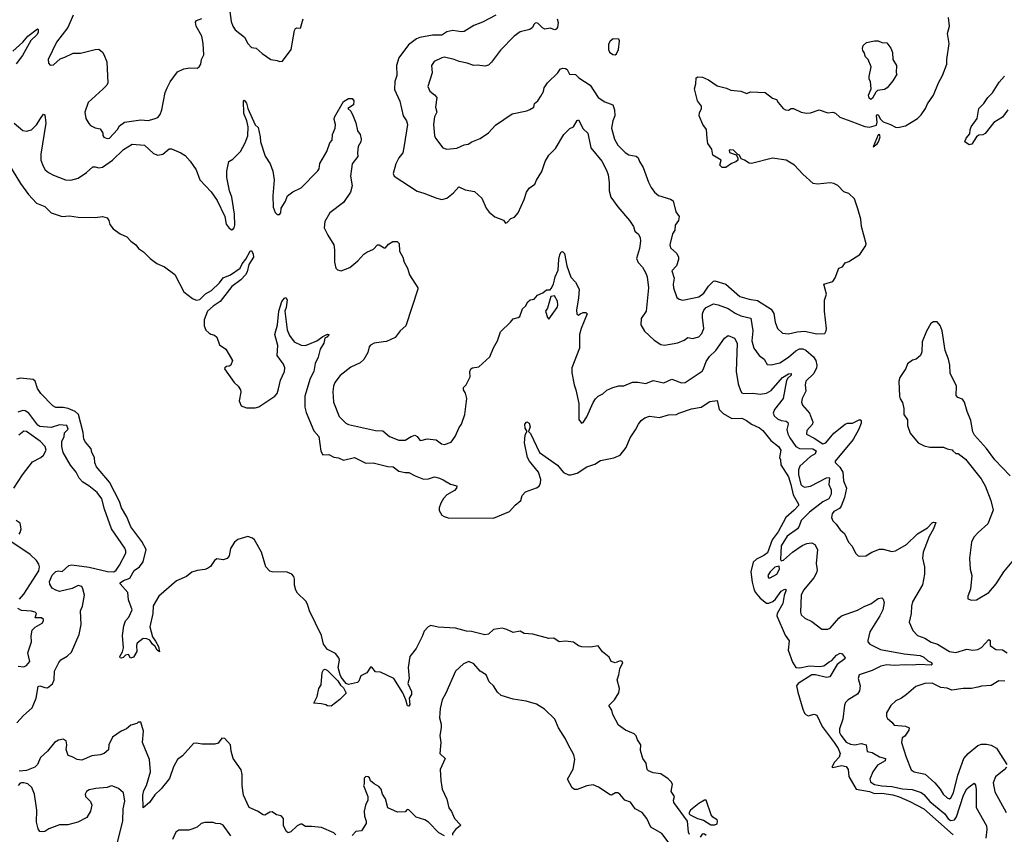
# Model space of a CAD drawing. Extents: x 2220333 to 2384341, y 721037 to 894043.
# Tile 238 of 256: x 2312730 to 2320741, y 861177 to 867808. Entities that reach past the tile are written whole.
import ezdxf

# ---------------------------------------------------------------- set-up
doc = ezdxf.new("R2010")
doc.units = 0

msp = doc.modelspace()

# ---------------------------------------------------------------- linework, layer by layer
at = {"layer": '0CON10XD'}
for points in [[(2314438.5, 867875), (2314450, 867795), (2314462.9, 867755), (2314484, 867725), (2314558.8, 867665), (2314586.2, 867615), (2314615, 867582.5), (2314655, 867577.5), (2314703.6, 867533.6), (2314773.3, 867483.3), (2314825, 867477.5), (2314845, 867467.5), (2314869.3, 867470.7), (2314937.5, 867565), (2314965, 867720), (2314973.6, 867736.4), (2314985, 867742.5), (2315015, 867740), (2315037.5, 867815)], [(2313165.2, 867844.8), (2313121.1, 867745), (2313030.8, 867625), (2312961.2, 867485), (2312963.6, 867453.6), (2312978.3, 867438.3), (2313005, 867440), (2313060.3, 867489.7), (2313097.9, 867502.1), (2313165, 867536.7), (2313225, 867536.7), (2313343.6, 867566.4), (2313375, 867567.5), (2313403.9, 867543.9), (2313415.9, 867525.9), (2313438.8, 867465), (2313448, 867295), (2313438, 867275), (2313407.6, 867242.4), (2313286.7, 867135), (2313260, 867055), (2313267.5, 867005), (2313293.6, 866963.6), (2313307, 866947), (2313345, 866927.5), (2313385, 866920), (2313407.5, 866885), (2313407.5, 866865), (2313415, 866852.5), (2313441.7, 866841.7), (2313460, 866845), (2313526, 866915), (2313543.3, 866945), (2313582.5, 866975), (2313715, 866993.8), (2313775, 866989.1), (2313825, 867000.5)], [(2313825, 867000.5), (2313855, 867012.9), (2313872.6, 867037.4), (2313886.9, 867075), (2313914.2, 867215), (2313930, 867255), (2313955, 867303.3), (2314013.3, 867385), (2314065, 867407.5), (2314115, 867417.5), (2314175, 867412.9), (2314190.8, 867425), (2314202.5, 867445), (2314210, 867485), (2314228.3, 867521.7), (2314222.2, 867615), (2314211.5, 867675), (2314165.7, 867755), (2314161.4, 867788.6), (2314169.5, 867800.5), (2314211.2, 867818.8)], [(2316605, 867844.6), (2316495, 867788.2), (2316425, 867760), (2316345, 867712.9), (2316325, 867708.6), (2316255, 867719.2), (2316205, 867709.2), (2316165, 867681.4), (2316087.8, 867682.2), (2315985, 867664.5), (2315957.4, 867652.6), (2315893.1, 867605), (2315815, 867496.7), (2315794.3, 867435.7), (2315797.8, 867355), (2315781.4, 867305), (2315780.3, 867240.3), (2315821.9, 867145), (2315851.1, 867025), (2315876.5, 866985), (2315885.5, 866955), (2315857.8, 866785), (2315846.3, 866723.7), (2315815.6, 866684.4), (2315789.2, 866635), (2315767.5, 866555), (2315777.5, 866535), (2315965, 866411.6), (2316017.5, 866397.5), (2316124.2, 866354.2), (2316165, 866346), (2316206.2, 866355), (2316259.7, 866400.3), (2316301.7, 866448.3), (2316355, 866424), (2316429.4, 866409.4), (2316488.8, 866355), (2316523.9, 866273.9), (2316550.5, 866240.5), (2316595, 866203.3), (2316665, 866177.5), (2316683, 866153), (2316695, 866157.5), (2316725, 866188.8), (2316755, 866200), (2316785, 866237.5), (2316834.3, 866345.7), (2316852, 866405), (2316875, 866436.7), (2316920.5, 866469.5), (2316933.3, 866503.3), (2316977.9, 866572.1), (2317005, 866653.3), (2317035.8, 866705), (2317089.8, 866760.2), (2317155.7, 866874.3), (2317205, 866922.5), (2317235, 866937.5), (2317265, 866987.5), (2317275, 866992.5), (2317315, 866920), (2317351.2, 866885), (2317377.5, 866765), (2317465.4, 866655.4), (2317503.7, 866583.7), (2317517.8, 866545), (2317526.8, 866483.2), (2317524.6, 866414.6), (2317539.5, 866365), (2317595.6, 866285), (2317691.9, 866175), (2317724.3, 866125), (2317735.6, 866085.6), (2317765, 866061.2), (2317777.3, 866032.7), (2317781.5, 866005), (2317771.8, 865945), (2317748.1, 865865), (2317762.2, 865832.2), (2317798, 865795), (2317825, 865743.8), (2317834.6, 865715), (2317847.1, 865625), (2317827.5, 865435), (2317786.7, 865375), (2317783.8, 865325), (2317812.3, 865272.3), (2317890.9, 865200.9), (2317946.7, 865165), (2317975, 865160), (2318085, 865178.6), (2318135, 865198.6), (2318165, 865222), (2318205, 865214.2), (2318255, 865227.1), (2318280.6, 865255), (2318296.5, 865295), (2318284.7, 865385), (2318286.2, 865415), (2318296.5, 865445), (2318315, 865466.6), (2318375, 865494.5), (2318413.4, 865486.6), (2318495, 865458), (2318550.5, 865420.5), (2318598.3, 865398.2), (2318678.6, 865378.6), (2318695.4, 865275), (2318687.5, 865195), (2318701.8, 865135), (2318745, 865076), (2318786, 865045), (2318812.2, 865002.2), (2318845, 864998.6), (2318915, 865013.9), (2318985, 865060), (2319045, 865113.1), (2319075, 865129.6), (2319102.2, 865127.8), (2319125, 865117.1), (2319189.1, 865065), (2319206.4, 865035), (2319215.5, 864995), (2319213.6, 864975), (2319190.7, 864929.3), (2319127.1, 864865), (2319120, 864835), (2319127.1, 864785), (2319096.9, 864725), (2319090, 864695), (2319099.3, 864669.3), (2319155.4, 864605.4), (2319170.7, 864560.7), (2319181.5, 864535), (2319181.1, 864515), (2319134.4, 864465), (2319130.8, 864435), (2319195, 864402.3), (2319265, 864354.8), (2319289.6, 864365), (2319355, 864442.8), (2319444.7, 864515), (2319465, 864524.4), (2319505.4, 864524.6), (2319564.6, 864554.6), (2319577.2, 864545), (2319576.7, 864525), (2319558.1, 864475), (2319509.8, 864390.2), (2319364, 864215), (2319363.8, 864205), (2319402.9, 864165), (2319425.8, 864125.7), (2319433.2, 864055), (2319455.4, 863995), (2319441.5, 863918.5), (2319412.9, 863847.1), (2319399.4, 863830.6), (2319354.2, 863805), (2319339.2, 863785), (2319334.2, 863755), (2319345, 863728.8), (2319373.1, 863703.1), (2319405, 863656), (2319440, 863625), (2319474, 863555), (2319502.3, 863522.3), (2319531.2, 863465), (2319552.7, 863442.7), (2319565, 863440), (2319615, 863443.8), (2319662.5, 863475), (2319725, 863497.1), (2319755, 863497.5), (2319825, 863480), (2319854.2, 863485.8), (2319945, 863536.7), (2320035, 863621.8), (2320116.9, 863673.1), (2320155, 863712.5), (2320165, 863718.6), (2320182.5, 863715), (2320165.4, 863665), (2320128.7, 863601.3), (2320080.5, 863475), (2320075.6, 863425), (2320092.5, 863355), (2320090.6, 863295), (2320075, 863207.5), (2319995, 863070), (2319985.8, 863035), (2319984, 862975), (2319966, 862905), (2319996.2, 862835), (2320035, 862796), (2320095, 862774.4), (2320145, 862742.5), (2320198, 862725), (2320295, 862665.6), (2320345, 862656.9), (2320435, 862684.4), (2320485.5, 862675.5), (2320525, 862680.5), (2320555, 862697.8), (2320615, 862762.9), (2320625.5, 862755), (2320626.2, 862715), (2320670.9, 862680.9), (2320725, 862678.6), (2320764.3, 862654.3)], [(2316370, 867455), (2316305, 867466.7), (2316265, 867484.3), (2316185, 867502), (2316165, 867498), (2316103, 867467), (2316080, 867435), (2316085.9, 867375.9), (2316050, 867265), (2316066.1, 867226.1), (2316105, 867197.5), (2316122.5, 867175), (2316113.3, 867095), (2316124, 867055), (2316105, 867017.5), (2316096.9, 866955), (2316104.4, 866865), (2316113.7, 866843.7), (2316172.5, 866765), (2316205, 866754.2), (2316287.3, 866762.7), (2316345, 866790), (2316377.5, 866795), (2316407.5, 866815), (2316475, 866840.8), (2316545, 866887.1), (2316601.5, 866948.5), (2316737.9, 867042.1), (2316855, 867066), (2316881.7, 867078.3), (2316913.6, 867096.4), (2316917.5, 867125), (2316945, 867146.7), (2316970, 867185), (2316992, 867225), (2316997.5, 867255), (2317023.3, 867295), (2317108, 867375), (2317126.2, 867405), (2317145, 867414.2), (2317170.9, 867410.9), (2317183, 867403), (2317203.3, 867365), (2317250.9, 867360.9), (2317278, 867335), (2317370, 867275), (2317436.1, 867176.1), (2317490.5, 867140.5), (2317556.7, 867115), (2317569.6, 867075), (2317571.1, 867025), (2317554.5, 866985), (2317545.6, 866925), (2317570, 866835), (2317597.3, 866787.3), (2317655, 866728.1), (2317685, 866709.5), (2317746.2, 866696.2), (2317762.5, 866685), (2317773.7, 866653.7), (2317803.8, 866605), (2317846, 866485), (2317867.5, 866442.5), (2317895.8, 866405), (2317928, 866378), (2318025, 866347.1), (2318045.6, 866335), (2318068.6, 866245), (2318094, 866205), (2318090.8, 866175), (2318062, 866135), (2318058.8, 866095), (2318042, 866065), (2318020, 865975), (2318025, 865950), (2318075.7, 865905.7), (2318091.2, 865875), (2318091.2, 865855), (2318074.2, 865805), (2318034.4, 865765), (2318054.2, 865705), (2318045.7, 865655), (2318048.6, 865625), (2318077.6, 865547.6), (2318095, 865532.9), (2318125, 865524.4), (2318255, 865552.7), (2318295, 865582.7), (2318335, 865638.5), (2318375, 865680), (2318385, 865683.3), (2318475, 865655.6), (2318590, 865555), (2318664.1, 865534.1), (2318731.7, 865521.7), (2318843.1, 865453.1), (2318865.5, 865415.5), (2318876, 865345), (2318895.8, 865295.8), (2318935, 865255.8), (2318985, 865250), (2319055, 865266.9), (2319115, 865273.3), (2319215, 865252), (2319280, 865255), (2319292.5, 865275), (2319293.3, 865295), (2319276.7, 865435), (2319278, 865525), (2319293.8, 865575), (2319272.5, 865655), (2319345, 865677.5), (2319363.6, 865706.4), (2319393.6, 865786.4), (2319425, 865797.5), (2319445, 865830), (2319475, 865840), (2319565, 865897.5), (2319615, 865970), (2319615.8, 865985), (2319580, 866125), (2319574.2, 866185), (2319549.4, 866269.4), (2319521.2, 866351.2), (2319475, 866393.3), (2319435, 866406), (2319385, 866458.9), (2319355, 866474.4), (2319325, 866480.5), (2319221.2, 866468.8), (2319185, 866474), (2319100.9, 866550.9), (2319035, 866625.4), (2318965, 866665.3), (2318855, 866681.2), (2318685, 866638.8), (2318665, 866640), (2318626.1, 866666.1), (2318600, 866675), (2318585, 866706.7), (2318571.7, 866711.7), (2318536.2, 866745), (2318515, 866750), (2318502.5, 866745), (2318505, 866727.5), (2318559.3, 866709.3), (2318572.5, 866685), (2318572.5, 866665), (2318557.7, 866652.3), (2318521.2, 866638.8), (2318475, 866604), (2318445, 866604), (2318426.7, 866625), (2318436.7, 866665), (2318368.8, 866705), (2318361.2, 866755), (2318329.2, 866799.2), (2318322, 866842), (2318316.7, 866915), (2318288.2, 866955), (2318258.2, 867025), (2318259.5, 867050.5), (2318276, 867085), (2318278, 867105), (2318245, 867147.5), (2318218.8, 867245), (2318231.2, 867285), (2318234, 867336), (2318246.4, 867343.6), (2318285, 867340), (2318335, 867318.8), (2318405, 867270.6), (2318481.7, 867251.7), (2318515, 867233.8), (2318595.9, 867225.9), (2318645, 867207.5), (2318675, 867220), (2318795, 867216.7), (2318855, 867170), (2318888.3, 867158.3), (2318900, 867135), (2318942.5, 867085), (2318960, 867075), (2318985, 867071.2), (2319005.9, 867084.1), (2319025, 867086), (2319088, 867055), (2319132.4, 867047.6), (2319165, 867050.8), (2319235, 867073.8), (2319305, 867051.2), (2319345, 867056.7), (2319367.3, 867047.3), (2319402.5, 867015), (2319492.7, 866982.7), (2319605, 866938.6), (2319645, 866934), (2319700, 866950), (2319706, 866974), (2319701.9, 867025), (2319705, 867033.3), (2319715, 867035.7), (2319731.1, 867001.1), (2319755, 866976.7), (2319815, 866956.2), (2319855, 866933.3), (2319875, 866931.2), (2319937.5, 866945), (2320035, 867004), (2320065.4, 867034.6), (2320099.2, 867085), (2320115, 867123.3), (2320165, 867193.3), (2320204.5, 867295.5), (2320238, 867355), (2320273.3, 867445), (2320274, 867485), (2320293.3, 867615), (2320278.8, 867695), (2320294.2, 867755), (2320287.5, 867827.5)], [(2317103.8, 867815), (2317111.2, 867785), (2317106.2, 867745), (2317095, 867730), (2317085, 867726.7), (2317045, 867740), (2317001.7, 867731.7), (2316982.3, 867742.3), (2316948.3, 867778.3), (2316935, 867783.3), (2316925, 867780), (2316915, 867773.3), (2316898.1, 867741.9), (2316881.2, 867728.8), (2316801.2, 867708.8), (2316752.5, 867675), (2316640.6, 867559.4), (2316568.3, 867461.7), (2316545, 867439.2), (2316515, 867430), (2316455, 867438.1), (2316425, 867435.7), (2316370, 867455)], [(2312675, 867552.5), (2312755.3, 867624.7), (2312797.1, 867675), (2312875, 867733.3), (2312879.2, 867729.2), (2312879.4, 867705), (2312870.6, 867685), (2312821.2, 867638.8), (2312752.4, 867517.6), (2312700.7, 867449.3)], [(2317575, 867523.3), (2317585, 867530), (2317603, 867567), (2317610, 867635), (2317605, 867650), (2317558.3, 867651.7), (2317535, 867632.5), (2317521.7, 867608.3), (2317521.2, 867565), (2317528.8, 867545), (2317555, 867524), (2317575, 867523.3)], [(2319655, 867160), (2319640.3, 867170.3), (2319635.7, 867195), (2319656.2, 867245), (2319652.5, 867305), (2319642.5, 867325), (2319642.5, 867345), (2319657.5, 867425), (2319632.5, 867485), (2319612.5, 867505), (2319601.7, 867541.7), (2319588.3, 867558.3), (2319587.5, 867575), (2319593, 867597), (2319618.3, 867621.7), (2319685, 867637.5), (2319715, 867637.5), (2319745, 867622.5), (2319785, 867620), (2319817, 867577), (2319831.7, 867541.7), (2319832.5, 867485), (2319862.5, 867435), (2319860, 867375), (2319867.5, 867365), (2319835, 867310), (2319786.4, 867253.6), (2319765, 867240), (2319709.3, 867230.7), (2319695, 867217.5), (2319669.1, 867170.9), (2319655, 867160)], [(2320768, 867075), (2320725, 867013.8), (2320655, 866971.2), (2320585, 866882.5), (2320565, 866871.9), (2320532.6, 866867.4), (2320514.3, 866855.7), (2320476.7, 866795), (2320455, 866790), (2320420, 866815), (2320431.2, 866845), (2320460, 866880), (2320462.5, 866912.5), (2320470, 866935), (2320519.2, 867005), (2320534, 867085), (2320574, 867125), (2320606.7, 867175), (2320645, 867213.8), (2320699.7, 867300.3), (2320741.7, 867348.3)], [(2312684.6, 866965), (2312755, 866906.7), (2312785, 866900), (2312827.1, 866912.9), (2312867.9, 866952.1), (2312899.6, 867005), (2312925, 867038.8), (2312933.9, 867033.9), (2312941.5, 866965), (2312900.7, 866715), (2312903.2, 866665), (2312920.9, 866615), (2312937.3, 866587.3), (2312964.2, 866565), (2313005, 866542.7), (2313102.5, 866505), (2313145, 866503.3), (2313205, 866518.9), (2313274.7, 866565.3), (2313325, 866610), (2313345, 866611.5), (2313375, 866601.5), (2313405, 866608.9), (2313485.7, 866665), (2313575, 866752.5), (2313645, 866794.2), (2313745.9, 866785.9), (2313819.5, 866719.5), (2313855, 866706), (2313895.7, 866714.3), (2313945, 866756), (2313965.8, 866755.8), (2314041.2, 866725), (2314075, 866704), (2314116.9, 866656.9), (2314165.5, 866585), (2314195, 866506), (2314287, 866407), (2314337.2, 866337.2), (2314398, 866205), (2314410, 866145), (2314435, 866110), (2314455, 866098.8), (2314465, 866100), (2314475.8, 866115), (2314480, 866135), (2314476.5, 866225), (2314455.5, 866365), (2314438.2, 866415), (2314414.5, 866525), (2314415.8, 866575), (2314432.5, 866655), (2314465, 866672.5), (2314526.7, 866735), (2314563.3, 866805), (2314585.8, 866864.2), (2314589.6, 866935), (2314579.1, 866985), (2314553.5, 867043.5), (2314552, 867148), (2314555, 867153.8), (2314575, 867128.6), (2314585.4, 867085), (2314645, 866952.5), (2314669.5, 866929.5), (2314687.1, 866855), (2314688.1, 866815), (2314726.1, 866696.1), (2314766.7, 866635), (2314790, 866575), (2314801.2, 866505), (2314788.8, 866375), (2314791.2, 866281.2), (2314807.7, 866237.7), (2314825, 866223.8), (2314845, 866223.8), (2314853.3, 866235), (2314857.5, 866275), (2314888.9, 866325), (2314908.6, 866375), (2314953, 866407), (2315019.4, 866440.6), (2315155, 866577.5), (2315165.6, 866595), (2315172.1, 866637.9), (2315229.2, 866735), (2315254, 866805), (2315271.2, 866828.8), (2315274.5, 866875), (2315295.5, 866925), (2315298.2, 866955), (2315287.5, 866995), (2315291.1, 867015), (2315365, 867142), (2315405, 867165.7), (2315435, 867166.2), (2315447.3, 867147.3), (2315445.8, 867114.2), (2315400, 867085), (2315423.6, 867063.6), (2315443.9, 867023.9), (2315465, 866970), (2315478.8, 866905), (2315500, 866875), (2315508.8, 866835), (2315506.2, 866815), (2315484.2, 866775), (2315477.5, 866725), (2315480, 866695), (2315434.2, 866635), (2315422.5, 866535), (2315433.8, 866455), (2315421.9, 866405), (2315365, 866319.4), (2315253.3, 866235), (2315212.3, 866165), (2315207.7, 866115), (2315237.5, 866055), (2315284.6, 865975), (2315292.1, 865935), (2315291.9, 865835), (2315300.8, 865785), (2315315, 865771.4), (2315345, 865764.2), (2315415, 865791.2), (2315480, 865845), (2315531.2, 865898.8), (2315555, 865916.7), (2315608.3, 865941.7), (2315640, 865975), (2315655, 865976.7), (2315695, 865952.5), (2315705, 865952.5), (2315730, 865980), (2315767.1, 866002.9), (2315802.4, 866002.4), (2315817.7, 865987.7), (2315820.8, 865925), (2315845.8, 865875.8), (2315856.7, 865835), (2315886.2, 865785), (2315900.5, 865730.5), (2315970, 865625), (2315970, 865615), (2315872, 865315), (2315825.5, 865274.5), (2315785, 865221.4), (2315715, 865190), (2315690, 865185), (2315615, 865175.7), (2315585, 865159.2), (2315574.4, 865145), (2315561.3, 865098.7), (2315528.7, 865041.3), (2315498.8, 865015), (2315425, 864979.4), (2315337.8, 864912.2), (2315294.4, 864855), (2315283.1, 864825), (2315278.3, 864781.7), (2315283.3, 864695), (2315327.9, 864577.9), (2315383.3, 864525), (2315405, 864512), (2315625, 864465.6), (2315685, 864461.4), (2315738.8, 864415), (2315815, 864386.5), (2315865, 864384.6), (2315915, 864416.4), (2315945, 864425.7), (2315964, 864415), (2315985, 864386.2), (2315994.2, 864384.2), (2316045, 864395.8), (2316095, 864392), (2316117, 864387), (2316162.5, 864355), (2316185, 864351.2), (2316239.7, 864370.3), (2316272.5, 864415), (2316305, 864487.5), (2316324.2, 864515.8), (2316352.5, 864595), (2316366.7, 864725), (2316357.7, 864767.7), (2316340, 864795), (2316340, 864815), (2316363.6, 864836.4), (2316395, 864900), (2316393.3, 864945), (2316400, 864965), (2316415, 864973.3), (2316466.6, 864983.4), (2316555.5, 865064.5), (2316585, 865136.2), (2316616.8, 865193.2), (2316641.7, 865268.3), (2316723.3, 865345), (2316745, 865373.3), (2316785, 865383.3), (2316797.7, 865392.3), (2316820, 865455), (2316845, 865476.7), (2316865, 865512.5), (2316883, 865527), (2316915, 865532.5), (2316942.5, 865565), (2316986.1, 865583.9), (2317015, 865610), (2317045, 865610), (2317055, 865620), (2317073.3, 865655), (2317087.5, 865715), (2317111.2, 865768.8), (2317115, 865860), (2317124.2, 865895), (2317135, 865917.5), (2317145, 865922.5), (2317163.3, 865905), (2317181.4, 865805), (2317213.4, 865713.4), (2317251.7, 865671.7), (2317280.8, 865615), (2317277.1, 865545), (2317258.8, 865445), (2317262.5, 865415), (2317275, 865402.5), (2317290, 865415), (2317315, 865423.8), (2317335, 865423.8), (2317348, 865415), (2317297.1, 865295), (2317283.2, 865246.8), (2317285.8, 865135), (2317220.8, 864975), (2317220.8, 864935), (2317240, 864835), (2317255.7, 864795.7), (2317278.6, 864685), (2317280, 864555), (2317300, 864525), (2317315, 864530), (2317343.3, 864575), (2317395, 864692.5), (2317415, 864722.5), (2317435, 864742.5), (2317475, 864762.5), (2317508, 864792), (2317556.7, 864815), (2317605, 864827.8), (2317645, 864827.5), (2317715, 864856.7), (2317758.3, 864858.3), (2317825, 864846.7), (2317885, 864872), (2317971.7, 864851.7), (2318035, 864882.5), (2318115, 864852.5), (2318145, 864854.3), (2318281.7, 864948.3), (2318294.5, 864965.5), (2318315, 865026), (2318342, 865068), (2318394.7, 865115.3), (2318465, 865215.8), (2318495, 865238.6), (2318546, 865215), (2318567.5, 865175), (2318559.6, 864945), (2318575.4, 864845.4), (2318595, 864791.2), (2318605, 864771.4), (2318620, 864765), (2318695, 864768.5), (2318755, 864759.6), (2318805, 864768.5), (2318845, 864790.9), (2318935, 864894.6), (2318985, 864926.1), (2319007.9, 864927.9), (2319005.4, 864915), (2318979.5, 864890.5), (2318969.2, 864870.8), (2318940.4, 864725), (2318871.8, 864635), (2318860.5, 864605), (2318867.1, 864585), (2318895, 864559.1), (2318925, 864546.8), (2318965, 864540.7), (2318980.5, 864530.5), (2318983.1, 864515), (2318972.4, 864472.4), (2318978.5, 864438.5), (2318994.7, 864405), (2319045, 864333.2), (2319075, 864318.1), (2319183.7, 864313.7), (2319209, 864299), (2319202.2, 864275), (2319165, 864251.5), (2319075.8, 864175), (2319066.2, 864145), (2319067.3, 864105), (2319085, 864025.6), (2319095, 864013.1), (2319115, 864003.3), (2319165, 864011.2), (2319295, 864079.2), (2319315, 864081.9), (2319319.6, 864075), (2319312.7, 864025), (2319332.5, 863982.5), (2319333.3, 863946.7), (2319312.1, 863907.9), (2319265, 863884.7), (2319155, 863798.5), (2319087, 863733), (2319072.9, 863685), (2319059.2, 863665), (2318974.5, 863605), (2318926.5, 863525), (2318920, 863415), (2318925, 863402.5), (2318945, 863408.8), (2319016.7, 863473.3), (2319095, 863528.5), (2319135, 863545.6), (2319175, 863549.2), (2319200, 863535), (2319220.8, 863495), (2319210.5, 863380.5), (2319219.3, 863330.7), (2319213.5, 863305), (2319190.5, 863265), (2319106.1, 863165), (2319087.5, 863125), (2319081.9, 862985), (2319088, 862965), (2319117.4, 862937.4), (2319175, 862910.6), (2319255, 862848), (2319305, 862845.8), (2319325, 862854), (2319393.1, 862936.9), (2319415, 862955.6), (2319545, 863002.9), (2319605, 863035.6), (2319655, 863054.2), (2319715, 863097.5), (2319745, 863103.3), (2319755, 863092.5), (2319762.9, 863065), (2319751.1, 863005), (2319727.5, 862955), (2319645.8, 862825), (2319630, 862755), (2319630, 862745), (2319645.9, 862725.9), (2319732.9, 862682.9), (2319925, 862645.3), (2320055, 862633.5), (2320085, 862620.4), (2320119.8, 862589.8), (2320147.1, 862575), (2320155, 862562.5), (2320145, 862552.9), (2320045, 862559.1), (2319997.2, 862552.8), (2319935, 862556.4), (2319845, 862550.8), (2319785, 862557.3), (2319735.7, 862545), (2319665, 862509.7), (2319560, 862475), (2319550.8, 862445), (2319567.1, 862385), (2319561.4, 862345), (2319545, 862318), (2319469.5, 862270.5), (2319449.3, 862250.7), (2319440.7, 862229.3), (2319425.7, 862115), (2319398.5, 862035), (2319399.4, 862005), (2319409.7, 861985), (2319455, 861928.5), (2319490.3, 861910.3), (2319525, 861904.4), (2319575, 861917.5), (2319616.2, 861906.2), (2319625, 861850), (2319665, 861841.9), (2319725, 861807.8), (2319774.2, 861794.2), (2319771.9, 861775), (2319710.3, 861739.7), (2319669.7, 861685), (2319646, 861625), (2319653.1, 861605), (2319663.8, 861595), (2319685, 861583.5), (2319745, 861570.8), (2319825, 861567.5), (2319912, 861548), (2319991, 861541), (2320065, 861517.1), (2320085, 861502.5), (2320135.1, 861445.1), (2320258.1, 861345), (2320285, 861303.5), (2320305, 861290.3), (2320334.7, 861295.2), (2320351.8, 861318.2), (2320409.7, 861495), (2320435, 861547.5), (2320455.4, 861564.6), (2320495, 861593.8), (2320507.4, 861577.4), (2320512.6, 861542.6), (2320511.5, 861395), (2320595.3, 861245.3), (2320599.2, 861215), (2320589.5, 861145)], [(2319675, 866773.3), (2319705, 866798), (2319715.8, 866815), (2319731.4, 866855), (2319725, 866873.8), (2319715, 866871.2), (2319675, 866773.3)], [(2312638, 866635), (2312737.1, 866475), (2312801.5, 866385), (2312867.1, 866315), (2312935, 866286.9), (2312987.4, 866237.4), (2313075, 866205.5), (2313135, 866210.8), (2313205, 866201.8), (2313345, 866199.2), (2313405, 866205.7), (2313442.5, 866195), (2313456.2, 866175), (2313462.1, 866142.1), (2313489.2, 866105), (2313546.2, 866066.2), (2313600.6, 866040.6), (2313635, 866004.5), (2313674.4, 865975), (2313696.9, 865945), (2313737.8, 865917.8), (2313792, 865865), (2313846.2, 865825), (2313907.9, 865797.9), (2313991.2, 865735), (2314065, 865594.2), (2314135, 865538), (2314165, 865526.2), (2314195, 865532), (2314242.9, 865577.1), (2314290, 865605), (2314355.8, 865665), (2314385, 865706.2), (2314445, 865731.4), (2314524, 865785), (2314539.1, 865820.9), (2314570.5, 865859.5), (2314605, 865923.1), (2314615, 865930), (2314629.7, 865900.3), (2314631.8, 865875), (2314595.5, 865815), (2314580, 865755), (2314568.2, 865731.8), (2314528.3, 865691.7), (2314455, 865637.8), (2314360.6, 865515), (2314305, 865476.2), (2314259.3, 865435), (2314230.8, 865365), (2314230.4, 865315), (2314245, 865282), (2314268.7, 865258.7), (2314285, 865248), (2314315, 865241.2), (2314333.3, 865225), (2314355, 865162.5), (2314407.5, 865125), (2314462.5, 865035), (2314447.5, 864995), (2314435, 864987.5), (2314413.9, 864986.1), (2314400, 864975), (2314397.5, 864965), (2314475, 864856.2), (2314507.5, 864825), (2314527.5, 864795), (2314530, 864775), (2314516.7, 864705), (2314532.5, 864665), (2314575, 864648.8), (2314645, 864650), (2314675, 864657.5), (2314805, 864742.5), (2314824.2, 864765.8), (2314835, 864802.5), (2314851.4, 864875), (2314884.3, 864945), (2314886.9, 864975), (2314875.5, 865005.5), (2314825.7, 865075), (2314831.1, 865155), (2314806.9, 865246.9), (2314828.6, 865325), (2314837.9, 865435), (2314863.8, 865515), (2314885, 865542.5), (2314895.6, 865545.6), (2314906.8, 865526.8), (2314897.8, 865465), (2314887.1, 865435), (2314905.8, 865285), (2314925, 865236.7), (2314963.3, 865185), (2315019.2, 865159.2), (2315055, 865155.6), (2315146.4, 865193.6), (2315195, 865230), (2315235, 865247.5), (2315247, 865247), (2315230, 865225), (2315213, 865217), (2315204, 865175), (2315173.8, 865125), (2315158.8, 865061.2), (2315135, 865010), (2315123.1, 864945), (2315092.9, 864887.1), (2315050.8, 864745), (2315050.4, 864655), (2315060.2, 864610.2), (2315121.9, 864461.9), (2315163.3, 864415), (2315178.8, 864295), (2315195, 864267.5), (2315245, 864268.8), (2315285, 864246.2), (2315325, 864241.2), (2315365, 864222), (2315455, 864244.2), (2315545, 864198.1), (2315605, 864200.6), (2315725, 864170), (2315767.3, 864167.3), (2315815, 864133.8), (2315865, 864122), (2315895, 864122.5), (2315946.7, 864095), (2316015, 864069.2), (2316055, 864070.8), (2316105, 864086), (2316145.6, 864075.6), (2316175, 864064), (2316235, 864026.2), (2316287.5, 864015), (2316283.3, 863995), (2316268.8, 863975), (2316205, 863941.2), (2316178.3, 863911.7), (2316155, 863872.5), (2316142.5, 863835), (2316143, 863813), (2316165.7, 863775.7), (2316183.2, 863763.2), (2316215.6, 863754.4), (2316585, 863750.6), (2316716.2, 863805), (2316762.3, 863857.7), (2316806.1, 863893.9), (2316817.5, 863935), (2316845, 863966.2), (2316935, 863997.5), (2316955, 864012), (2316967.5, 864035), (2316969.4, 864065), (2316951.5, 864125), (2316876.7, 864215), (2316862.2, 864245), (2316836.7, 864365), (2316842, 864425), (2316850, 864445), (2316860, 864455), (2316842.7, 864482.7), (2316840, 864515), (2316855, 864533.8), (2316873.8, 864525), (2316884.2, 864495), (2316870, 864455), (2316885, 864440), (2316958, 864285), (2317105, 864181.5), (2317155, 864122.2), (2317195, 864103.3), (2317215, 864102.9), (2317265, 864117.3), (2317345, 864169.1), (2317409.5, 864190.5), (2317455, 864220.6), (2317565, 864242.1), (2317615, 864262.9), (2317663.6, 864325), (2317695.6, 864405), (2317740.9, 864469.1), (2317763.8, 864515), (2317786.2, 864545), (2317815, 864568), (2317855, 864582), (2317935, 864570), (2318008.7, 864591.3), (2318074.4, 864595.6), (2318093.3, 864605), (2318195, 864640), (2318275, 864654.3), (2318345, 864701.2), (2318405, 864707.5), (2318420.8, 864635), (2318452.1, 864602.1), (2318525, 864563.3), (2318605, 864564), (2318643.3, 864545), (2318683.8, 864515), (2318750, 864485), (2318775.7, 864465), (2318841.8, 864381.8), (2318902.2, 864335), (2318921.4, 864305), (2318911.2, 864245), (2318920, 864225), (2318923.8, 864185), (2318985, 864087.5), (2319005, 864025.8), (2319021.9, 863941.9), (2319067.5, 863865), (2319065.8, 863855), (2319030.9, 863815), (2318962.8, 863757.2), (2318899.7, 863640.3), (2318851.7, 863575), (2318815, 863468.5), (2318784.5, 863445.5), (2318725, 863418.1), (2318698.2, 863391.8), (2318679.6, 863315), (2318689.5, 863230.5), (2318702, 863175), (2318715, 863148.4), (2318755, 863098.1), (2318805, 863058.1), (2318825, 863057.6), (2318856.5, 863073.5), (2318877.8, 863092.2), (2318925, 863155.3), (2318955, 863171.9), (2318965, 863167.5), (2318948.8, 863121.2), (2318938.6, 863055), (2318893.3, 862975), (2318890, 862955), (2318958.2, 862798.2), (2318990.9, 862750.9), (2318982.5, 862675), (2319018.7, 862578.7), (2319045, 862535.6), (2319077.1, 862532.9), (2319155, 862548.7), (2319235, 862542.1), (2319272.3, 862547.7), (2319315, 862581.9), (2319338.2, 862591.8), (2319375.6, 862635), (2319405, 862651.1), (2319422, 862645), (2319445.7, 862615), (2319444, 862605), (2319381.1, 862558.9), (2319322.2, 862457.8), (2319295, 862453.3), (2319205, 862475.2), (2319175, 862476.2), (2319064.4, 862405), (2319050.4, 862385), (2319059.8, 862335), (2319100.9, 862195), (2319115, 862164.5), (2319125, 862151.5), (2319145, 862141.8), (2319195, 862154.5), (2319216.2, 862146.2), (2319257.9, 862055), (2319357.4, 861925), (2319388.8, 861875), (2319404.7, 861835), (2319396.9, 861805), (2319359.2, 861765), (2319337.5, 861725), (2319345, 861722), (2319415, 861736.9), (2319455, 861728.1), (2319469.1, 861705), (2319476.6, 861646.6), (2319535, 861544.7), (2319645, 861525.6), (2319685, 861510.2), (2319745, 861512.6), (2319835, 861498), (2319885, 861483.4), (2319971.4, 861445), (2320085, 861384.7), (2320325, 861172.5)], [(2317035, 865370), (2317103.3, 865465), (2317108.8, 865485), (2317105, 865517.5), (2317081.7, 865561.7), (2317050, 865555), (2317025, 865460), (2317007.5, 865435), (2317023, 865383), (2317035, 865370)], [(2320787.5, 864095), (2320662.5, 864225), (2320596.4, 864316.4), (2320497, 864427), (2320483.6, 864453.6), (2320467, 864547), (2320438.3, 864618.3), (2320416.1, 864696.1), (2320399.3, 864719.3), (2320363, 864733), (2320348.3, 864748.3), (2320352.5, 864825), (2320300.7, 864930.7), (2320296.4, 864996.4), (2320286.7, 865045), (2320260, 865115), (2320236.1, 865276.1), (2320218.3, 865318.3), (2320195, 865350), (2320165, 865350), (2320144.1, 865335.9), (2320106.4, 865273.6), (2320073.3, 865185), (2320070, 865105), (2320057.5, 865075), (2320022.5, 865045), (2319994.1, 865035.9), (2319952.3, 865007.7), (2319940.7, 864969.3), (2319890, 864895), (2319883.8, 864865), (2319887, 864743), (2319892.3, 864722.3), (2319912.3, 864692.3), (2319923.9, 864643.9), (2319921.9, 864595), (2319952.3, 864552.3), (2319952.2, 864505), (2319975, 864443.3), (2320040, 864365), (2320088.3, 864338.3), (2320135, 864327.5), (2320245, 864328.8), (2320275, 864313.8), (2320317, 864307), (2320322.5, 864297.5), (2320345, 864277.5), (2320365, 864276.7), (2320425, 864230), (2320551.2, 864071.2), (2320584, 864014), (2320630, 863895), (2320651.2, 863815), (2320607.5, 863705), (2320527.5, 863635), (2320492.5, 863595), (2320473.3, 863555), (2320456.2, 863425), (2320463.8, 863335), (2320476.7, 863285), (2320466.1, 863173.9), (2320443.8, 863115), (2320443.3, 863095), (2320474.1, 863084.1), (2320515, 863086.7), (2320613.9, 863146.1), (2320673.6, 863216.4), (2320735.9, 863314.1), (2320831.7, 863428.3)], [(2318180, 861175), (2318170, 861195), (2318163.6, 861283.6), (2318053.3, 861435), (2318050, 861455), (2318056.2, 861485), (2318030, 861525), (2318036.7, 861556.7), (2318041.2, 861585), (2318030, 861605), (2318005, 861627.5), (2317945, 861669.2), (2317885, 861678.9), (2317846.2, 861695), (2317836, 861705), (2317826.7, 861755), (2317798.8, 861795), (2317780.7, 861860.7), (2317782.5, 861905), (2317756.4, 861946.4), (2317745, 861980), (2317730, 861995), (2317660, 862025), (2317602.5, 862065), (2317555, 862152.5), (2317547, 862187), (2317522.5, 862225), (2317568.1, 862271.9), (2317605, 862327.5), (2317610, 862365), (2317590.5, 862435), (2317605.7, 862475), (2317613.8, 862525), (2317636.2, 862575), (2317632.5, 862585), (2317615, 862588.8), (2317575, 862574.3), (2317542.7, 862582.7), (2317525, 862620), (2317472.4, 862662.4), (2317435, 862712.5), (2317375, 862699.5), (2317302.3, 862702.3), (2317275, 862711.2), (2317235, 862741.2), (2317169.3, 862749.3), (2317120, 862745), (2317075, 862773.3), (2317035, 862770.8), (2316905, 862807.1), (2316835, 862811.1), (2316802, 862832), (2316745, 862819.6), (2316692.5, 862845), (2316655, 862855.5), (2316585, 862843.6), (2316545, 862806.4), (2316515, 862800.8), (2316405, 862828.1), (2316365, 862830), (2316276.7, 862855), (2316134.6, 862864.6), (2316075, 862877.1), (2316053.3, 862865), (2316020, 862830), (2316005, 862786.7), (2315955, 862688.8), (2315903.1, 862625), (2315890.8, 862535), (2315897.8, 862445), (2315886.8, 862405), (2315918.8, 862338.8), (2315917.5, 862315), (2315898.8, 862285), (2315903.3, 862235), (2315895, 862220), (2315885, 862222.5), (2315872.3, 862272.3), (2315848, 862328), (2315775, 862446.7), (2315665, 862498), (2315625, 862500), (2315595, 862537.5), (2315583.6, 862536.4), (2315555, 862492.5), (2315505, 862466.7), (2315490, 862425), (2315478.3, 862411.7), (2315405, 862397.3), (2315385.3, 862405.3), (2315346.2, 862455), (2315337.9, 862475), (2315322, 862535), (2315330.8, 862595), (2315325.8, 862615), (2315298, 862648), (2315235, 862680.6), (2315201.5, 862725), (2315185.6, 862795.6), (2315088.8, 862995), (2315070.7, 863050.7), (2315057.5, 863075), (2314990.7, 863140.7), (2314977.5, 863165), (2314966.7, 863205), (2314966.4, 863253.6), (2314960, 863275), (2314943.8, 863293.8), (2314905, 863310), (2314785, 863312.5), (2314765, 863320), (2314733.9, 863353.9), (2314696.7, 863475), (2314640, 863575), (2314625, 863588), (2314585, 863600.8), (2314505, 863576.7), (2314476.7, 863555), (2314446, 863505), (2314432.9, 863445), (2314416.8, 863423.2), (2314385, 863411.2), (2314335, 863420.8), (2314315, 863406), (2314281.7, 863358.3), (2314258.3, 863341.7), (2314235, 863331.8), (2314175, 863325.3), (2314129.3, 863310.7), (2314087.9, 863275), (2314005, 863239.6), (2313862.5, 863115), (2313815, 863037.5), (2313814, 862975), (2313790, 862865), (2313810.6, 862785), (2313835, 862748.1), (2313860.5, 862705), (2313866.9, 862663.1), (2313848.6, 862675), (2313833.3, 862705), (2313810.5, 862725), (2313787.5, 862757.5), (2313765, 862767.1), (2313735, 862770), (2313686, 862734), (2313680.4, 862715), (2313684.1, 862665), (2313655, 862620), (2313630.5, 862610.5), (2313615, 862640), (2313590, 862635), (2313573, 862617), (2313558.3, 862611.7), (2313547.5, 862615), (2313544.1, 862624.1), (2313567.5, 862662.5), (2313573.9, 862693.9), (2313565.6, 862795), (2313576.2, 862875), (2313591.2, 862915), (2313617.1, 862945), (2313645.5, 863005), (2313615.7, 863085), (2313609.2, 863145), (2313547.5, 863215), (2313547.5, 863225), (2313575, 863242.9), (2313626.6, 863263.4), (2313662, 863325), (2313705, 863354.3), (2313733.6, 863395), (2313757.8, 863495), (2313725, 863560.5), (2313635, 863680.8), (2313602.2, 863762.2), (2313558.9, 863835), (2313541.5, 863885), (2313461.6, 864045), (2313355, 864168.8), (2313342.3, 864202.3), (2313337.5, 864245), (2313316.4, 864285), (2313310.4, 864315), (2313265, 864368.9), (2313251.5, 864395), (2313246.7, 864446.7), (2313208.9, 864595), (2313180, 864620), (2313125.6, 864644.4), (2313085, 864652.5), (2313025, 864652), (2312998.8, 864665), (2312901.2, 864765), (2312876.2, 864805), (2312856, 864865), (2312838.7, 864878.7), (2312815, 864883.3), (2312735, 864890.6), (2312705, 864882.3)], [(2312706, 862084), (2312761.9, 862145), (2312832.3, 862207.7), (2312863.8, 862285), (2312879.4, 862380.6), (2312895, 862385.6), (2312935, 862371.4), (2312955, 862370.8), (2312997.2, 862402.8), (2313010.6, 862435), (2313013.8, 862505), (2313047.5, 862575), (2313065, 862597.8), (2313115, 862627.3), (2313150.3, 862659.7), (2313214.4, 862805), (2313231.1, 862885), (2313224.2, 862995), (2313240.6, 863035), (2313258, 863125), (2313245, 863176.2), (2313234.4, 863195), (2313205, 863202.1), (2313158, 863178), (2313055, 863154.4), (2313023.7, 863163.7), (2312995, 863181.2), (2312974.7, 863214.7), (2312971.2, 863235), (2312995, 863285.4), (2313025, 863317.5), (2313045, 863322.5), (2313075, 863315.5), (2313130, 863365), (2313155, 863372.1), (2313295, 863351), (2313445, 863315.2), (2313495, 863314.8), (2313515, 863328.1), (2313542.7, 863367.3), (2313594.5, 863465), (2313594.8, 863485), (2313586, 863506), (2313478, 863665), (2313420.5, 863825), (2313397.4, 863907.4), (2313359.9, 863959.9), (2313293.1, 864013.1), (2313242.9, 864045), (2313212.9, 864075), (2313188.6, 864125), (2313142.7, 864182.7), (2313084.5, 864284.5), (2313071.9, 864335), (2313073.3, 864375), (2313092.2, 864415), (2313095.7, 864445), (2313125.4, 864475), (2313113.3, 864505), (2313055, 864511.1), (2312985, 864489.2), (2312895, 864495.6), (2312876.4, 864506.4), (2312803.3, 864605), (2312775, 864625.4), (2312755, 864626.5), (2312715, 864614.5)], [(2312683.3, 863995), (2312753.8, 864103.8), (2312835, 864210.5), (2312903.1, 864245), (2312925, 864264), (2312945, 864303.8), (2312937.6, 864335), (2312898.7, 864375), (2312785, 864455.7), (2312765, 864459.7), (2312722.4, 864427.6)], [(2312725, 863620), (2312733.8, 863635), (2312743.3, 863665), (2312735, 863710), (2312701.7, 863731.7)], [(2312729.1, 863090.9), (2312765, 863131.4), (2312885, 863322.5), (2312891.4, 863355), (2312885.8, 863375), (2312866, 863405), (2312815, 863455.7), (2312666.7, 863555)], [(2318835, 863264), (2318891.2, 863295), (2318911.2, 863335), (2318910, 863360), (2318875, 863351.2), (2318836.2, 863315), (2318816.7, 863285), (2318822.5, 863265), (2318835, 863264)], [(2312718.8, 862545), (2312765, 862541.8), (2312785, 862550.6), (2312811.4, 862585), (2312795.8, 862655), (2312826.7, 862745), (2312823.6, 862793.6), (2312831.2, 862838.8), (2312855, 862863.8), (2312912.5, 862895), (2312923.3, 862915), (2312922.5, 862925), (2312908.3, 862938.3), (2312880.7, 862939.3), (2312855, 862940), (2312866.2, 862973.8), (2312856.7, 862985), (2312825, 862994.4), (2312745, 862997.8), (2312715, 863014.2)], [(2315265, 862221.2), (2315235, 862222.5), (2315221.7, 862231.7), (2315185, 862240), (2315122.5, 862245), (2315150, 862300), (2315165, 862363.8), (2315181.4, 862395), (2315190.6, 862495), (2315202.9, 862515), (2315215, 862521.2), (2315235, 862509.5), (2315317.4, 862427.4), (2315340.1, 862390.1), (2315365, 862370), (2315385.4, 862325), (2315335, 862274.4), (2315265, 862221.2)], [(2318015.3, 861105.3), (2317955, 861183.3), (2317865.5, 861235.5), (2317831.9, 861305), (2317795, 861356), (2317736.2, 861385), (2317698.6, 861438.6), (2317654.2, 861455), (2317612.9, 861505), (2317595, 861513.8), (2317576.2, 861513.8), (2317545, 861495.6), (2317535, 861497.8), (2317439.7, 861559.7), (2317395, 861578.6), (2317345, 861572.9), (2317265, 861541.1), (2317245, 861542.5), (2317226.1, 861556.1), (2317188.1, 861625), (2317232.4, 861707.6), (2317245.5, 861785.5), (2317237.8, 861825), (2317192, 861908), (2317170, 861955), (2317114.3, 862045), (2317082.5, 862115), (2317000.8, 862195), (2316935, 862235.6), (2316850.3, 862260.3), (2316745, 862277.8), (2316647.9, 862307.9), (2316618, 862335), (2316585.4, 862385.4), (2316549.6, 862419.6), (2316525.5, 862475.5), (2316475, 862504.2), (2316425, 862566.2), (2316385, 862583.8), (2316340, 862565), (2316275.7, 862504.3), (2316197.1, 862325), (2316167.9, 862272.1), (2316149.7, 862200.3), (2316146.5, 862125), (2316158.9, 862075), (2316159.5, 862045), (2316149.2, 861980.8), (2316157.5, 861925), (2316148.8, 861835), (2316190.8, 861795), (2316150.8, 861705), (2316155.7, 861615), (2316167.8, 861545), (2316206.1, 861463.9), (2316221.7, 861391.7), (2316242.7, 861362.7), (2316268.8, 861305), (2316316, 861255), (2316312.5, 861245), (2316274.8, 861215.2), (2316250.4, 861185), (2316250.4, 861170.4)], [(2320745.4, 862424.6), (2320695, 862426.9), (2320635, 862389.4), (2320555, 862383.3), (2320524.6, 862375.4), (2320475, 862363.1), (2320405, 862364.4), (2320315, 862351.4), (2320275, 862365.6), (2320225, 862373.3), (2320155, 862406.4), (2320094.3, 862405.7), (2320020.3, 862379.7), (2319945, 862314.2), (2319905, 862285.8), (2319857, 862263), (2319818.6, 862225), (2319782.9, 862165), (2319782.5, 862135), (2319790.3, 862120.3), (2319825, 862091.2), (2319844.4, 862065), (2319937.2, 862057.2), (2319966.2, 862045), (2319962.9, 862025), (2319930, 861975), (2319908.8, 861961.2), (2319904.5, 861925.5), (2319941.1, 861805), (2319982.7, 861702.7), (2320006.1, 861686.1), (2320096.7, 861666.7), (2320174.4, 861595), (2320217.5, 861545), (2320244, 861504), (2320275, 861474.3), (2320295, 861467.1), (2320305, 861472.9), (2320327.4, 861515), (2320362.4, 861657.6), (2320410.4, 861795), (2320445.7, 861834.3), (2320525, 861901.1), (2320555, 861911.9), (2320595, 861911.1), (2320635, 861903.1), (2320678, 861878), (2320761.1, 861745)], [(2315303, 861173), (2315285, 861188), (2315185, 861232.5), (2315105, 861241.2), (2315055, 861240), (2315025, 861260), (2315015, 861258.8), (2314986.7, 861245), (2314935, 861197.5), (2314915, 861188.8), (2314901.2, 861201.2), (2314876.7, 861245), (2314876.7, 861305), (2314858.3, 861328.3), (2314820, 861335), (2314785, 861360), (2314765, 861356.7), (2314725, 861334), (2314710, 861335), (2314665, 861366.2), (2314597.5, 861395), (2314552, 861495), (2314540, 861575), (2314540.8, 861665), (2314530.7, 861700.7), (2314467.5, 861795), (2314450, 861855), (2314445, 861906.7), (2314398.3, 861958.3), (2314375, 861960), (2314345, 861920), (2314318.3, 861911.7), (2314215, 861910), (2314165, 861920), (2314145, 861916.7), (2314054.4, 861815.6), (2314014.5, 861785.5), (2313982.4, 861727.6), (2313948, 861632), (2313882.1, 861547.9), (2313830.4, 861499.6), (2313785, 861436), (2313735, 861392.5), (2313732.5, 861495), (2313740.8, 861535), (2313760.8, 861575), (2313793.2, 861685), (2313787.3, 861787.3), (2313730, 861925), (2313737.7, 862017.7), (2313715, 862090), (2313695, 862090), (2313681.7, 862078.3), (2313635, 862066.7), (2313600, 862035), (2313555, 862015.6), (2313485, 861966.9), (2313454.5, 861905), (2313451.4, 861865), (2313416.1, 861833.9), (2313385.4, 861824.6), (2313317.1, 861817.1), (2313235, 861779.4), (2313196.6, 861786.6), (2313157.9, 861807.9), (2313125, 861817.5), (2313108.3, 861868.3), (2313113.3, 861905), (2313108.3, 861938.3), (2313085, 861951.2), (2313045, 861943.8), (2313013.8, 861925), (2312956, 861855), (2312898.9, 861801.1), (2312874.5, 861745), (2312853.1, 861725), (2312785, 861697.2), (2312725, 861691.6)], [(2320757.5, 861725), (2320739, 861701), (2320670, 861645), (2320648.9, 861595), (2320663.8, 861523.8), (2320755, 861353.8)], [(2316185, 861164.4), (2316140.4, 861190.4), (2316055, 861275.8), (2316025, 861294.2), (2315955, 861318), (2315895, 861377.5), (2315881.7, 861378.3), (2315865, 861360), (2315805, 861357.5), (2315725, 861392.5), (2315706.7, 861465), (2315682.5, 861505), (2315670, 861545), (2315652.5, 861565), (2315615, 861586.7), (2315583.6, 861613.6), (2315576.1, 861636.1), (2315566.1, 861646.1), (2315545, 861646.7), (2315533.3, 861635), (2315532.5, 861585), (2315527.5, 861575), (2315563.3, 861485), (2315563.3, 861455), (2315543.8, 861415), (2315532, 861365), (2315534.2, 861325), (2315549.2, 861285), (2315548, 861265), (2315510, 861205), (2315465, 861200), (2315435, 861167.5)], [(2313518.9, 861081.1), (2313570.3, 861285), (2313571.1, 861385), (2313586.7, 861446.7), (2313575.6, 861515.6), (2313535, 861550), (2313488.8, 861568.8), (2313475, 861570.8), (2313441.3, 861558.7), (2313349.1, 861550.9), (2313295, 861538), (2313273.8, 861525), (2313263.8, 861505), (2313266.2, 861485), (2313306, 861445), (2313318, 861415), (2313305.8, 861365), (2313275, 861313.8), (2313203.3, 861275), (2313122.5, 861255), (2313055, 861253.6), (2312967.3, 861222.7), (2312935, 861200), (2312915, 861196.2), (2312895, 861201.2), (2312881.5, 861221.5), (2312866.9, 861275), (2312869.7, 861375), (2312850.6, 861505), (2312828.9, 861558.9), (2312795, 861588.2), (2312765, 861597.5), (2312745, 861596.9), (2312735, 861594.5), (2312718.8, 861575)], [(2318385, 861254.2), (2318405, 861263.3), (2318408.1, 861285), (2318404.3, 861295), (2318368, 861318), (2318354.4, 861334.4), (2318315, 861456), (2318302.5, 861455), (2318255, 861428.1), (2318187.5, 861375), (2318176.7, 861355), (2318176.7, 861345), (2318185.9, 861335.9), (2318243.3, 861305), (2318292.2, 861292.2), (2318352.5, 861255), (2318385, 861254.2)], [(2314447.5, 861165), (2314385, 861252), (2314365, 861262), (2314326, 861264), (2314305, 861272), (2314235, 861274.2), (2314206.7, 861265), (2314175, 861236.2), (2314130.8, 861219.2), (2314105, 861210), (2314025, 861210), (2314000, 861195), (2313974, 861135)], [(2318315, 861166.7), (2318295, 861181.2), (2318282.3, 861177.7), (2318265, 861153.3)]]:
    msp.add_lwpolyline(points, dxfattribs=at)

doc.saveas('drawing.dxf')
